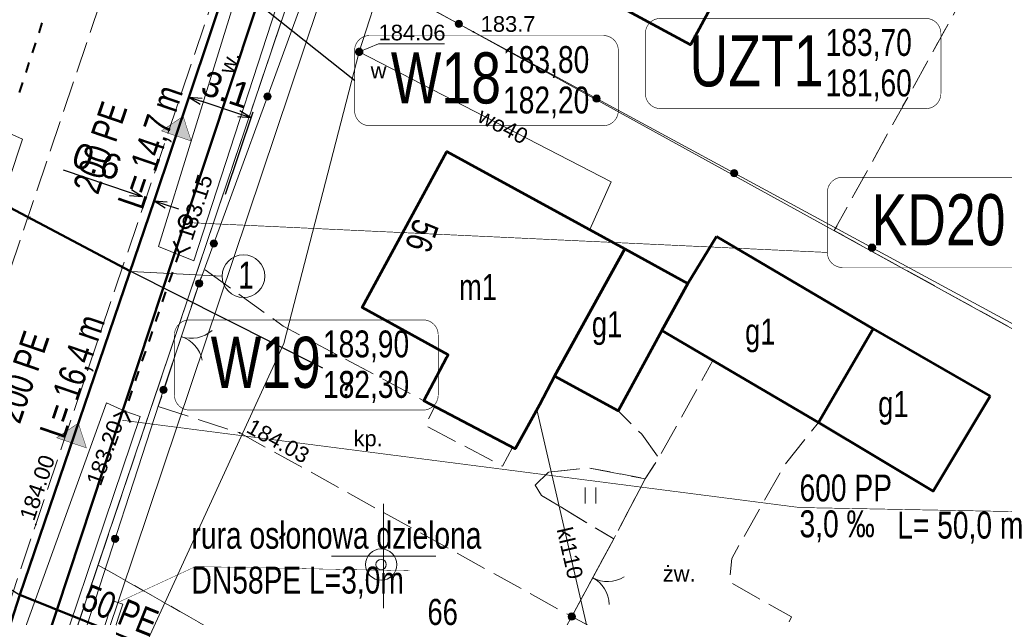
# Model space of a CAD drawing. Header units: metres. Extents: x 7482748 to 7484637, y 5684406 to 5687014.
# Tile 147 of 180: x 7483533 to 7483580, y 5686497 to 5686526. Entities that reach past the tile are written whole.
import ezdxf
from ezdxf.enums import TextEntityAlignment as Align
from ezdxf.lldxf.tags import DXFTag

# ---------------------------------------------------------------- set-up
doc = ezdxf.new("R2010")
doc.units = ezdxf.units.M
doc.header["$MEASUREMENT"] = 0
for name, pattern in [('1', [1.5, 1, -0.5]), ('KTJZ01_500', [2, 1.5, -0.5]), ('l217_500', [2, 1.5, -0.5]), ('l218_500', [1, 0.5, -0.5]), ('PTTU_500', [1.5, 1, -0.5])]:
    doc.linetypes.add(name, pattern=pattern)
for name, color, linetype, lineweight in [('.domiar', 250, 'Continuous', 9), ('.k deszczowa', 200, 'Continuous', 50), ('.ks tłoczny', 104, 'Continuous', 50), ('_Dzialki', 7, 'Continuous', 0), ('_Dzialki_opis', 7, 'Continuous', 0), ('_Kontury', 7, 'Continuous', 0), ('_Podzial_sekcyjny_krzyze', 7, '1', 13), ('_Uzytki', 7, 'Continuous', 0), ('BUIB05_01', 7, 'Continuous', 40), ('EGB_Adres', 7, 'Continuous', 0), ('EGB_Budynek', 7, 'Continuous', 0), ('EGB_Budynek_opis', 7, 'Continuous', 0), ('GES__SUUS13_P', 7, 'Continuous', 13), ('GES__SUUS25_WP', 7, 'Continuous', 13), ('KTOK02', 7, 'KTOK02_500', 13), ('KTOK05_01', 7, 'Continuous', 13), ('PTTU04_P', 7, 'Continuous', 13), ('RTPW01_P', 7, 'Continuous', 0), ('RTPW02_P', 7, 'Continuous', 0)]:
    doc.layers.add(name, color=color, linetype=linetype, lineweight=lineweight)
for name, color, linetype, lineweight, true_color in [('GES__SUPK_01_pL', 7, 'Continuous', 13, 0x803300), ('GES__SUPS01_08L', 5, 'Continuous', 13, 0x0000ff), ('GES__SUPS01_08P', 5, 'Continuous', 13, 0x0000ff), ('GES__SUPT_pL', 7, 'Continuous', 13, 0xff9100), ('GES__SUPW_01_pL', 5, 'Continuous', 13, 0x0000ff)]:
    doc.layers.add(name, color=color, linetype=linetype, lineweight=lineweight, true_color=true_color)
for name, color, linetype, lineweight, true_color, transparency in [('GES__SUPK_01_pT', 7, 'Continuous', 13, 0x803300, 0.25), ('GES__SUPS01_08G', 5, 'Continuous', 13, 0x0000ff, 0.25), ('GES__SUPW_01_pT', 5, 'Continuous', 13, 0x0000ff, 0.25)]:
    doc.layers.add(name, color=color, linetype=linetype, lineweight=lineweight, true_color=true_color, transparency=transparency)
for name, color, linetype, lineweight, transparency in [('GES__SUUS_ET_08T', 7, 'Continuous', 13, 0.25), ('KTJZ01_O', 7, 'KTJZ01_500', 13, 0.5), ('KTPL01_O', 7, 'KTJZ01_500', 13, 0.5), ('KTPL01_T', 7, 'Continuous', 13, 0.25), ('PTRW02_O', 7, 'Continuous', 13, 0.5), ('PTRW02_T', 7, 'Continuous', 13, 0.25), ('PTTU04_O', 7, 'PTTU_500', 13, 0.5), ('RTPW01_G', 7, 'Continuous', 13, 0.25), ('RTPW02_G', 7, 'Continuous', 13, 0.25)]:
    doc.layers.add(name, color=color, linetype=linetype, lineweight=lineweight, transparency=transparency)
doc.layers.add('IS_kanalizacja_sanitarna', color=7, linetype='SOLID', true_color=0x000000)
doc.layers.add('IS_Opisy_działek_Net', color=7, linetype='SOLID', true_color=0x000000)
doc.layers.add('IS_Węzeł_sieci_kanalizacyjnej_-_opisy', color=7, linetype='Continuous')
doc.styles.get("Standard").update_dxf_attribs({"font": 'simplex.shx', "width": 0.75})
doc.styles.add('STYL_ARIAL', font='simplex.shx', dxfattribs={"width": 0.75, "oblique": 0.1})
doc.styles.add('Style-Arial', font='arial.ttf')
doc.linetypes.add('KTOK02_500', pattern='A,0.5,[117,IS_LineDef.shx,S=0.01,R=0,X=0,Y=0],0.5', length=1)
tags = doc.linetypes.add('SOLID', pattern=[10, 10, 0]).pattern_tags.tags
tags[6:7] = [DXFTag(74, 4), DXFTag(75, 0), DXFTag(340, '0'), DXFTag(46, 0.0), DXFTag(50, 0.0), DXFTag(44, 0.0), DXFTag(45, 0.0)]
tags[4:5] = [DXFTag(74, 4), DXFTag(75, 0), DXFTag(340, '0'), DXFTag(46, 0.0), DXFTag(50, 0.0), DXFTag(44, 0.0), DXFTag(45, 0.0)]
doc.dimstyles.get("Standard").update_dxf_attribs({"dimtxt": 0.18, "dimasz": 0.18, "dimexe": 0.18, "dimexo": 0.0625, "dimgap": 0.09, "dimtad": 0, "dimtih": 1, "dimtoh": 1, "dimdec": 4, "dimzin": 0, "dimdsep": 46, "dimtxsty": 'Standard', "dimcen": 0.09, "dimadec": 0, "dimazin": 0, "dimtfac": 1, "dimtdec": 4, "dimtofl": 0, "dimtmove": 0, "dimatfit": 3, "dimfxl": 0, "dimtolj": 1, "dimtzin": 0, "dimarcsym": 0})

# ---------------------------------------------------------------- blocks, each defined once
blk = doc.blocks.new('SUUS13')
at = {"layer": 'GES__SUUS13_P', "linetype": 'Continuous', "lineweight": 13}
for radius in [0.75, 0.25]:
    blk.add_circle((0, 0), radius, dxfattribs=at)
blk = doc.blocks.new('SUUS25_115')
at = {"layer": 'GES__SUUS25_WP', "linetype": 'Continuous', "lineweight": 13}
h = blk.add_hatch(color=256, dxfattribs=at)
edge = h.paths.add_edge_path()
edge.add_arc((0, 0), 0.2, 0, 360)
blk = doc.blocks.new('RTPW01_2')
at = {"layer": 'RTPW01_P', "linetype": 'Continuous', "lineweight": 0}
h = blk.add_hatch(color=256, dxfattribs=at)
edge = h.paths.add_edge_path()
edge.add_arc((0, 0), 0.045, 0, 360)
blk = doc.blocks.new('SUPS01')
at = {"layer": 'GES__SUPS01_08P', "linetype": 'Continuous', "lineweight": 13}
h = blk.add_hatch(color=256, dxfattribs=at)
edge = h.paths.add_edge_path()
edge.add_arc((0, 0), 0.045, 0, 360)
blk = doc.blocks.new('RTPW01_3')
at = {"layer": 'RTPW02_P', "linetype": 'Continuous', "lineweight": 0}
h = blk.add_hatch(color=256, dxfattribs=at)
edge = h.paths.add_edge_path()
edge.add_arc((0, 0), 0.045, 0, 360)
blk = doc.blocks.new('PTTU04_1')
at = {"layer": 'PTTU04_P', "linetype": 'Continuous', "lineweight": 13}
for p, q in [((-0.25, 0.38), (-0.25, -0.38)), ((0.25, 0.38), (0.25, -0.38))]:
    blk.add_line(p, q, dxfattribs=at)
blk = doc.blocks.new('TerminatorOpen_0.5')
at = {"color": 0, "linetype": 'ByBlock', "lineweight": -2}
for q in [(-1, 0.25), (-1, 0), (-1, -0.25)]:
    blk.add_line((0, 0), q, dxfattribs=at)
blk = doc.blocks.new('*D537')
at = {"layer": '.domiar', "color": 0, "linetype": 'Continuous', "lineweight": -2, "transparency": 16777216}
for p, q in [((7483539.455, 5686518.327), (7483540.775, 5686522.267)), ((7483543.074, 5686521.18), (7483541.258, 5686521.788)), ((7483542.428, 5686517.331), (7483543.748, 5686521.271))]:
    blk.add_line(p, q, dxfattribs=at)
at = {"layer": 'Defpoints', "color": 0, "linetype": 'Continuous', "transparency": 16777216}
for p in [(7483540.68, 5686521.982), (7483539.36, 5686518.043), (7483542.332, 5686517.047)]:
    blk.add_point(p, dxfattribs=at)
at = {"layer": '.domiar', "color": 0, "linetype": 'Continuous', "lineweight": -2, "transparency": 16777216, "xscale": 0.61, "yscale": 0.61, "zscale": 0.61}
for p, rotation in [((7483540.68, 5686521.982), 161.4755567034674), ((7483543.652, 5686520.986), 341.4755567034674)]:
    blk.add_blockref('TerminatorOpen_0.5', p, dxfattribs=dict(at, rotation=rotation))
at = {"layer": '.domiar', "color": 0, "linetype": 'Continuous', "transparency": 16777216, "insert": (7483542.456, 5686522.35), "char_height": 1.2, "attachment_point": 5, "rotation": 341.4756, "style": 'Style-Arial'}
blk.add_mtext('\\A1;3.1', dxfattribs=at)
blk = doc.blocks.new('*D546')
at = {"layer": '.domiar', "color": 0, "linetype": 'Continuous', "lineweight": -2, "transparency": 16777216}
for p, q in [((7483537.882, 5686517.398), (7483534.665, 5686518.48)), ((7483539.594, 5686516.821), (7483540.172, 5686516.627))]:
    blk.add_line(p, q, dxfattribs=at)
at = {"layer": 'Defpoints', "color": 0, "linetype": 'Continuous', "transparency": 16777216}
for p in [(7483538.46, 5686517.203), (7483538.46, 5686517.203), (7483539.016, 5686517.016)]:
    blk.add_point(p, dxfattribs=at)
at = {"layer": '.domiar', "color": 0, "linetype": 'Continuous', "lineweight": -2, "transparency": 16777216, "xscale": 0.61, "yscale": 0.61, "zscale": 0.61}
for p, rotation in [((7483538.46, 5686517.203), 341.3973976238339), ((7483539.016, 5686517.016), 161.3973976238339)]:
    blk.add_blockref('TerminatorOpen_0.5', p, dxfattribs=dict(at, rotation=rotation))
at = {"layer": '.domiar', "color": 0, "linetype": 'Continuous', "transparency": 16777216, "insert": (7483536.276, 5686518.901), "char_height": 1.2, "attachment_point": 5, "rotation": 341.3974, "style": 'Style-Arial'}
blk.add_mtext('\\A1;0.6', dxfattribs=at)

msp = doc.modelspace()

# ---------------------------------------------------------------- hatches: boundary and pattern name
at = {"layer": 'IS_kanalizacja_sanitarna', "linetype": 'Continuous', "ltscale": 0.01}
for points in [[(7483540.39998, 5686521.06814), (7483539.36706, 5686520.36416), (7483540.78658, 5686519.87943)], [(7483535.38015, 5686506.3678), (7483534.34724, 5686505.66382), (7483535.76675, 5686505.17909)]]:
    msp.add_hatch(color=256, dxfattribs=at).paths.add_polyline_path(points)
at = {"layer": 'KTOK05_01', "linetype": 'Continuous', "lineweight": 13}
h = msp.add_hatch(color=256, dxfattribs=at)
edge = h.paths.add_edge_path()
edge.add_arc((7483553.60422, 5686525.487), 0.175, 0, 360)
h = msp.add_hatch(color=256, dxfattribs=at)
edge = h.paths.add_edge_path()
edge.add_arc((7483544.43844, 5686522.01464), 0.175, 0, 360)
h = msp.add_hatch(color=256, dxfattribs=at)
edge = h.paths.add_edge_path()
edge.add_arc((7483560.19847, 5686521.91407), 0.175, 0, 360)
h = msp.add_hatch(color=256, dxfattribs=at)
edge = h.paths.add_edge_path()
edge.add_arc((7483566.79272, 5686518.34114), 0.175, 0, 360)
h = msp.add_hatch(color=256, dxfattribs=at)
edge = h.paths.add_edge_path()
edge.add_arc((7483541.86689, 5686514.96928), 0.175, 0, 360)
h = msp.add_hatch(color=256, dxfattribs=at)
edge = h.paths.add_edge_path()
edge.add_arc((7483573.38698, 5686514.76822), 0.175, 0, 360)
h = msp.add_hatch(color=256, dxfattribs=at)
edge = h.paths.add_edge_path()
edge.add_arc((7483541.17, 5686513.06), 0.175, 0, 360)
h = msp.add_hatch(color=256, dxfattribs=at)
edge = h.paths.add_edge_path()
edge.add_arc((7483539.46, 5686507.96), 0.175, 0, 360)
h = msp.add_hatch(color=256, dxfattribs=at)
edge = h.paths.add_edge_path()
edge.add_arc((7483537.14409, 5686500.82652), 0.175, 0, 360)
h = msp.add_hatch(color=256, dxfattribs=at)
edge = h.paths.add_edge_path()
edge.add_arc((7483559.01, 5686497.1), 0.175, 0, 360)

# ---------------------------------------------------------------- linework, layer by layer
at = {"layer": '.domiar', "linetype": 'Continuous'}
msp.add_line((7483532.57298, 5686498.14781), (7483533.20917, 5686499.85805), dxfattribs=at)
msp.add_lwpolyline([(7483537.89116, 5686513.62856), (7483542.26873, 5686513.40627)], dxfattribs=at)
at = {"layer": '.domiar', "linetype": 'Continuous', "lineweight": 20}
msp.add_lwpolyline([(7483537.03355, 5686497.85103), (7483536.09991, 5686495.00001), (7483536.57508, 5686494.84441), (7483537.50872, 5686497.69543), (7483537.03355, 5686497.85103)], dxfattribs=at)
at = {"layer": '.domiar', "linetype": 'Continuous'}
msp.add_circle((7483543.29, 5686513.40627), 1.02127, dxfattribs=at)
at = {"layer": '.k deszczowa', "linetype": 'Continuous'}
for points in [[(7483555.7969, 5686562.15471), (7483540.51956, 5686516.06462)], [(7483540.51956, 5686516.06462), (7483524.83956, 5686468.63408)]]:
    msp.add_lwpolyline(points, dxfattribs=at)
msp.add_ellipse((7483540.50489, 5686516.02024), major_axis=(0.315, 0), ratio=1, dxfattribs=at)
at = {"layer": '.ks tłoczny', "color": 111, "linetype": 'Continuous', "true_color": 0x70ffb8}
for points in [[(7483539.01604, 5686517.01603), (7483539.01604, 5686517.01603), (7483539.01604, 5686517.01603), (7483545.12812, 5686535.25726), (7483546.59403, 5686539.97377)], [(7483520.5619, 5686522.78976), (7483537.86417, 5686513.64283)], [(7483539.01604, 5686517.01603), (7483532.57298, 5686498.14781), (7483528.59305, 5686485.74461), (7483524.06285, 5686471.15079), (7483517.4639, 5686451.301), (7483517.4639, 5686451.301), (7483513.19053, 5686438.59386), (7483506.80338, 5686419.9052), (7483503.67491, 5686410.75136), (7483489.19771, 5686367.92381), (7483488.55879, 5686366.36971), (7483487.69105, 5686359.59365), (7483481.55397, 5686341.5735), (7483479.339, 5686335.06975), (7483478.08149, 5686331.37736), (7483471.44464, 5686310.91538), (7483469.74193, 5686304.9671), (7483455.28388, 5686263.28755), (7483450.42845, 5686249.12706), (7483447.14669, 5686239.55607), (7483444.38858, 5686231.83101), (7483432.0435, 5686195.45156)]]:
    msp.add_lwpolyline(points, dxfattribs=at)
at = {"layer": '.ks tłoczny', "linetype": 'Continuous'}
msp.add_lwpolyline([(7483532.57298, 5686498.14781), (7483545.20331, 5686493.06209)], dxfattribs=at)
at = {"layer": '_Dzialki', "color": 96, "linetype": 'Continuous', "true_color": 0x008000, "flags": 128}
for points in [[(7483533.19, 5686490.27), (7483546.4, 5686529.47)], [(7483593.21, 5686503.67), (7483546.4, 5686529.47)]]:
    msp.add_lwpolyline(points, dxfattribs=at)
at = {"layer": '_Kontury', "color": 96, "linetype": 'l217_500', "true_color": 0x008000, "flags": 128}
for points in [[(7483583.79, 5686537.73), (7483571.58, 5686515.59)], [(7483546.4, 5686529.47), (7483536.33, 5686499.57)], [(7483571.58, 5686515.59), (7483593.21, 5686503.67)], [(7483536.33, 5686499.57), (7483533.19, 5686490.27)], [(7483570.26, 5686480.29), (7483536.33, 5686499.57)]]:
    msp.add_lwpolyline(points, dxfattribs=at)
at = {"layer": '_Podzial_sekcyjny_krzyze', "linetype": 'Continuous'}
for p, q in [((7483550, 5686497.5), (7483550, 5686502.5)), ((7483547.5, 5686500), (7483552.5, 5686500))]:
    msp.add_line(p, q, dxfattribs=at)
at = {"layer": '_Uzytki', "color": 96, "linetype": 'l218_500', "true_color": 0x008000, "flags": 128}
for points in [[(7483583.79, 5686537.73), (7483571.58, 5686515.59)], [(7483546.4, 5686529.47), (7483536.33, 5686499.57)], [(7483571.58, 5686515.59), (7483593.21, 5686503.67)], [(7483536.33, 5686499.57), (7483533.19, 5686490.27)], [(7483536.33, 5686499.57), (7483570.26, 5686480.29)]]:
    msp.add_lwpolyline(points, dxfattribs=at)
at = {"layer": 'BUIB05_01', "linetype": 'Continuous', "lineweight": 40}
for p, q in [((7483533.5, 5686525.06), (7483533.65, 5686525.54)), ((7483533.19, 5686524.11), (7483533.34, 5686524.59)), ((7483532.88, 5686523.16), (7483533.03, 5686523.64)), ((7483532.57, 5686522.21), (7483532.72, 5686522.69)), ((7483540.21, 5686514.54), (7483539.95, 5686515.08)), ((7483540.21, 5686514.54), (7483540.75, 5686514.8)), ((7483540.21, 5686514.54), (7483540.05, 5686514.07)), ((7483539.89, 5686513.59), (7483539.72, 5686513.12)), ((7483539.56, 5686512.65), (7483539.4, 5686512.17)), ((7483539.24, 5686511.7), (7483539.08, 5686511.23)), ((7483538.92, 5686510.76), (7483538.75, 5686510.28)), ((7483538.59, 5686509.81), (7483538.43, 5686509.34)), ((7483538.27, 5686508.86), (7483538.11, 5686508.39)), ((7483537.94, 5686507.92), (7483537.78, 5686507.44)), ((7483537.61, 5686506.94), (7483537.07, 5686506.68)), ((7483537.62, 5686506.97), (7483537.61, 5686506.94)), ((7483537.61, 5686506.94), (7483537.87, 5686506.4))]:
    msp.add_line(p, q, dxfattribs=at)
at = {"layer": 'EGB_Budynek', "color": 7, "linetype": 'Continuous', "lineweight": 53, "flags": 128}
for points in [[(7483566.6, 5686528.01), (7483564.69, 5686524.48), (7483559.28, 5686527.42), (7483561.22, 5686530.93), (7483566.6, 5686528.01)], [(7483561.55, 5686514.72), (7483558.19, 5686508.61), (7483557.46, 5686507.24), (7483556.3, 5686505.14), (7483551.93, 5686507.44), (7483553.03, 5686509.52), (7483553.09, 5686509.64), (7483548.97, 5686511.9), (7483553.03, 5686519.38), (7483561.55, 5686514.72)], [(7483565.94, 5686515.3), (7483573.45, 5686510.88), (7483570.82, 5686506.4), (7483563.33, 5686510.81), (7483564.57, 5686513.06), (7483565.94, 5686515.3)], [(7483564.57, 5686513.06), (7483563.33, 5686510.81), (7483561.23, 5686506.95), (7483558.19, 5686508.61), (7483561.55, 5686514.72), (7483564.57, 5686513.06)], [(7483579.04, 5686507.65), (7483576.31, 5686503.11), (7483570.82, 5686506.4), (7483573.45, 5686510.88), (7483579.04, 5686507.65)]]:
    msp.add_lwpolyline(points, dxfattribs=at)
at = {"layer": 'GES__SUPK_01_pL', "linetype": 'Continuous', "lineweight": 13}
msp.add_line((7483561.07, 5686490.82), (7483557.34, 5686507.02), dxfattribs=at)
at = {"layer": 'GES__SUPS01_08L', "linetype": 'Continuous', "lineweight": 13, "flags": 128}
msp.add_lwpolyline([(7483548.83, 5686524.15), (7483549.76, 5686524.53), (7483552.92, 5686524.53)], dxfattribs=at)
at = {"layer": 'GES__SUPT_pL', "linetype": 'Continuous', "lineweight": 13, "flags": 128}
msp.add_lwpolyline([(7483522.98, 5686454.14), (7483528.53, 5686471.34), (7483534.04, 5686488.12), (7483547.56, 5686528.38), (7483553.21, 5686545.61), (7483555.78, 5686553.93)], dxfattribs=at)
at = {"layer": 'GES__SUPW_01_pL', "linetype": 'Continuous', "lineweight": 13, "flags": 128}
for points in [[(7483510.9, 5686410.15), (7483515.85, 5686421.43), (7483519.73, 5686433.69), (7483525.34, 5686450.51), (7483527.25, 5686454.88), (7483533.06, 5686472.26), (7483529.64, 5686474), (7483532.44, 5686480.63), (7483537.65, 5686493.68), (7483545.23, 5686510.18), (7483548.83, 5686524.15), (7483552.33, 5686534.99), (7483552.59, 5686539.85), (7483558.86, 5686554.9)], [(7483559.87, 5686515.64), (7483560.9, 5686517.93), (7483548.83, 5686524.15)]]:
    msp.add_lwpolyline(points, dxfattribs=at)
at = {"layer": 'IS_kanalizacja_sanitarna', "linetype": 'Continuous', "ltscale": 0.01, "const_width": 0.02}
for points in [[(7483540.39998, 5686521.06814), (7483539.36706, 5686520.36416), (7483540.78658, 5686519.87943), (7483540.39998, 5686521.06814)], [(7483532.99546, 5686516.10288), (7483533.08893, 5686516.27969)], [(7483537.41578, 5686513.76606), (7483537.50925, 5686513.94287)], [(7483535.38015, 5686506.3678), (7483534.34724, 5686505.66382), (7483535.76675, 5686505.17909), (7483535.38015, 5686506.3678)]]:
    msp.add_lwpolyline(points, dxfattribs=at)
at = {"layer": 'IS_Opisy_działek_Net', "linetype": 'Continuous', "ltscale": 0.01, "const_width": 0.02}
msp.add_lwpolyline([(7483537.27113, 5686497.77323), (7483540.99596, 5686499.4972), (7483551.24728, 5686499.29571)], dxfattribs=at)
at = {"layer": 'IS_Węzeł_sieci_kanalizacyjnej_-_opisy', "color": 18, "linetype": 'SOLID', "ltscale": 0.01, "true_color": 0x000000}
for points in [[(7483548.61052, 5686522.77377), (7483542.61263, 5686527.5478)], [(7483547.09397, 5686509.00183), (7483537.86417, 5686513.64213)], [(7483523.85838, 5686503.42974), (7483532.57298, 5686498.14712)]]:
    msp.add_lwpolyline(points, dxfattribs=at)
at = {"layer": 'IS_Węzeł_sieci_kanalizacyjnej_-_opisy', "color": 18, "linetype": 'SOLID', "ltscale": 0.01, "true_color": 0x000000, "const_width": 0.03}
for points in [[(7483563.25616, 5686521.43205), (7483575.96616, 5686521.43205, 0.414214), (7483576.68616, 5686522.15205), (7483576.68616, 5686525.03205, 0.414214), (7483575.96616, 5686525.75205), (7483563.25616, 5686525.75205, 0.414214), (7483562.53616, 5686525.03205), (7483562.53616, 5686522.15205, 0.414214), (7483563.25616, 5686521.43205)], [(7483549.33052, 5686520.61377), (7483560.52052, 5686520.61377, 0.414214), (7483561.24052, 5686521.33377), (7483561.24052, 5686524.21377, 0.414214), (7483560.52052, 5686524.93377), (7483549.33052, 5686524.93377, 0.414214), (7483548.61052, 5686524.21377), (7483548.61052, 5686521.33377, 0.414214), (7483549.33052, 5686520.61377)], [(7483540.70397, 5686506.99183), (7483551.89397, 5686506.99183, 0.414214), (7483552.61397, 5686507.71183), (7483552.61397, 5686510.59183, 0.414214), (7483551.89397, 5686511.31183), (7483540.70397, 5686511.31183, 0.414214), (7483539.98397, 5686510.59183), (7483539.98397, 5686507.71183, 0.414214), (7483540.70397, 5686506.99183)]]:
    msp.add_lwpolyline(points, format="xyb", dxfattribs=at)
at = {"layer": 'IS_Węzeł_sieci_kanalizacyjnej_-_opisy', "color": 200, "linetype": 'SOLID', "ltscale": 0.01, "const_width": 0.03}
msp.add_lwpolyline([(7483571.97047, 5686513.82181), (7483584.68047, 5686513.82181, 0.414214), (7483585.40047, 5686514.54181), (7483585.40047, 5686517.42181, 0.414214), (7483584.68047, 5686518.14181), (7483571.97047, 5686518.14181, 0.414214), (7483571.25047, 5686517.42181), (7483571.25047, 5686514.54181, 0.414214), (7483571.97047, 5686513.82181)], format="xyb", dxfattribs=at)
for points in [[(7483571.25047, 5686514.54181), (7483540.65077, 5686515.97201)], [(7483537.48843, 5686506.504), (7483569.91803, 5686502.3236), (7483580.45211, 5686502.12432)]]:
    msp.add_lwpolyline(points, dxfattribs=at)
at = {"layer": 'KTJZ01_O', "linetype": 'KTJZ01_500', "lineweight": 13, "flags": 128}
for points in [[(7483197.91, 5685647.78), (7483191.3, 5685645.21), (7483187.04, 5685652.01), (7483182.78, 5685658.81), (7483173.01, 5685674.4), (7483160.42, 5685696.27), (7483153.69, 5685714.72), (7483149.66, 5685738.88), (7483150.14, 5685742.97), (7483152.18, 5685766.74), (7483152.64, 5685773.87), (7483156.88, 5685789.66), (7483160.03, 5685797.82), (7483165.63, 5685808.56), (7483171.47, 5685814.85), (7483176.12, 5685820.16), (7483191.38, 5685837.95), (7483216.44, 5685866.07), (7483238.67, 5685890.6), (7483242.86, 5685894.87), (7483263.91, 5685918.34), (7483290.28, 5685947.07), (7483315.51, 5685974.43), (7483346.16, 5686007.45), (7483367.58, 5686031.19), (7483372.66, 5686037.59), (7483378.07, 5686044.41), (7483383.78, 5686055), (7483386.81, 5686063.17), (7483391.06, 5686075.79), (7483392.94, 5686081.53), (7483394.38, 5686081.91), (7483397.17, 5686082.85), (7483401.23, 5686082.98), (7483404.7, 5686083), (7483407.11, 5686083.92), (7483410.43, 5686086.41), (7483412.08, 5686088.69), (7483412.96, 5686091.17), (7483413.79, 5686094.46), (7483412.71, 5686099.4), (7483411.05, 5686100.85), (7483407.94, 5686103.18), (7483405.29, 5686104.69), (7483403.35, 5686106.28), (7483402.57, 5686107.54), (7483401.86, 5686108.47), (7483403.54, 5686113.11), (7483404.07, 5686113.93), (7483409.52, 5686129.91), (7483416.09, 5686150.36), (7483420.49, 5686164.15), (7483421.47, 5686167.05), (7483423.62, 5686173.38), (7483428.4, 5686186.8), (7483437.81, 5686215.26), (7483441.02, 5686225.03), (7483450.09, 5686253.79), (7483453.73, 5686263.28), (7483459.39, 5686280.61), (7483466.44, 5686301.37), (7483471.25, 5686316.24), (7483473.9, 5686323.17), (7483478.13, 5686336.85), (7483485.37, 5686356.93), (7483492.13, 5686378.36), (7483498.67, 5686398.43), (7483502.19, 5686408.5), (7483505.2, 5686417.38), (7483513.05, 5686441.11), (7483516.25, 5686450.23), (7483530.52, 5686493.07), (7483533.34, 5686501.51), (7483543.47, 5686531.52), (7483557.14, 5686572.33), (7483559.91, 5686580.46), (7483570.16, 5686610.95), (7483575.71, 5686628.68), (7483581.26, 5686643.91), (7483583.2, 5686649.41), (7483591.35, 5686674.28), (7483597.45, 5686691.67), (7483602.2, 5686705.71), (7483616.93, 5686750.38), (7483619.53, 5686757.95), (7483621.36, 5686763.29), (7483634.9, 5686799.43), (7483640.84, 5686811.96)], [(7483613.29, 5686753.85), (7483610.52, 5686745.34), (7483597.42, 5686707.23), (7483592.84, 5686693.63), (7483586.65, 5686674.57), (7483578.94, 5686652.57), (7483576.44, 5686645.6), (7483570.92, 5686629.39), (7483565.29, 5686612), (7483555.03, 5686581.98), (7483552.34, 5686573.92), (7483538.5, 5686532.62), (7483528.43, 5686502.82), (7483525.69, 5686494.44), (7483511.5, 5686452.13), (7483508.06, 5686441.86), (7483500.41, 5686418.93), (7483497.52, 5686410.47), (7483493.78, 5686400.09), (7483487.22, 5686379.91), (7483478.75, 5686354.53), (7483473.28, 5686338.58), (7483466.59, 5686318.01), (7483461.2, 5686301.98), (7483454.76, 5686282.03), (7483448.77, 5686264.59), (7483445.69, 5686255.08), (7483445.07, 5686253.25), (7483443.78, 5686249.4), (7483442.67, 5686246.12), (7483436.06, 5686226.36), (7483432.79, 5686216.79), (7483423.48, 5686188.39), (7483415.91, 5686165.55), (7483411.29, 5686151.94), (7483403.43, 5686128.74), (7483397.27, 5686110.49), (7483396.29, 5686107.6), (7483389.25, 5686086.41), (7483386.32, 5686077.5), (7483382.09, 5686064.87), (7483379.33, 5686057.56), (7483373.91, 5686047.4), (7483368.95, 5686041.13), (7483363.52, 5686034.43), (7483341.98, 5686010.31), (7483311.83, 5685977.83), (7483286.59, 5685950.4), (7483260.12, 5685921.63), (7483238.78, 5685898.43), (7483234.43, 5685893.44), (7483212.81, 5685869.61), (7483187.54, 5685841.24), (7483162.41, 5685812.7), (7483151.44, 5685800.65), (7483147.59, 5685795.21)]]:
    msp.add_lwpolyline(points, dxfattribs=at)
at = {"layer": 'KTOK02', "linetype": 'Continuous', "lineweight": 13}
for p, q in [((7483541.17, 5686513.06), (7483539.46, 5686507.96)), ((7483561.02, 5686500.82), (7483559.01, 5686497.1))]:
    msp.add_line(p, q, dxfattribs=at)
for centre, start, end in [((7483540.79, 5686511.93), 251.46, 311.46), ((7483539.84, 5686509.09), 11.46, 71.46), ((7483559.3, 5686497.64), 1.62, 61.62), ((7483560.73, 5686500.28), 241.62, 301.62)]:
    msp.add_arc(centre, 1.5, start, end, dxfattribs=at)
at = {"layer": 'KTOK05_01', "linetype": 'Continuous', "lineweight": 13}
for p, q in [((7483547.01, 5686529.06), (7483541.17, 5686513.06)), ((7483539.46, 5686507.96), (7483533.6, 5686489.91)), ((7483549.96, 5686480.87), (7483559.01, 5686497.1))]:
    msp.add_line(p, q, dxfattribs=at)
at = {"layer": 'KTOK05_01', "linetype": 'Continuous', "lineweight": 13, "flags": 128}
msp.add_lwpolyline([(7483547.01, 5686529.06), (7483554.3, 5686525.11), (7483598.39, 5686501.22)], dxfattribs=at)
at = {"layer": 'KTOK05_01', "linetype": 'Continuous', "lineweight": 13}
for centre in [(7483553.6, 5686525.49), (7483544.44, 5686522.01), (7483560.2, 5686521.91), (7483566.79, 5686518.34), (7483541.87, 5686514.97), (7483573.39, 5686514.77), (7483541.17, 5686513.06), (7483539.46, 5686507.96), (7483537.14, 5686500.83), (7483559.01, 5686497.1)]:
    msp.add_circle(centre, 0.175, dxfattribs=at)
at = {"layer": 'KTPL01_O', "linetype": 'KTJZ01_500', "lineweight": 13, "flags": 128}
for points in [[(7483539.21, 5686507.16), (7483543.11, 5686505.9), (7483559.01, 5686497.1), (7483561.02, 5686500.82), (7483557.56, 5686502.9), (7483557.26, 5686503.4), (7483557.9, 5686504.01), (7483559.8, 5686504.23), (7483562.53, 5686503.7), (7483563.18, 5686504.71), (7483562.36, 5686505.83), (7483561.23, 5686506.95), (7483558.19, 5686508.61), (7483556.3, 5686505.14), (7483556.18, 5686505.2), (7483555.7, 5686504.3), (7483551.99, 5686506.26), (7483552.46, 5686507.16), (7483551.93, 5686507.44), (7483545.19, 5686511.01), (7483541.39, 5686513.76), (7483539.21, 5686507.16)], [(7483559.01, 5686497.1), (7483567.21, 5686492.71), (7483569.54, 5686497.08), (7483566.57, 5686498.76), (7483566.67, 5686499.88), (7483569.18, 5686504.33), (7483570.82, 5686506.4), (7483565.77, 5686509.37), (7483563.18, 5686504.71), (7483562.53, 5686503.7), (7483561.02, 5686500.82), (7483559.01, 5686497.1)]]:
    msp.add_lwpolyline(points, close=True, dxfattribs=at)
at = {"layer": 'PTRW02_O', "linetype": 'Continuous', "lineweight": 13, "flags": 128}
for points in [[(7483539.22, 5686514.83), (7483540.92, 5686514.14), (7483545.94, 5686529.61), (7483547.54, 5686534.2), (7483545.81, 5686534.7), (7483544.05, 5686530.46), (7483539.22, 5686514.83)], [(7483531.95, 5686520.31), (7483530.86, 5686520.61), (7483526.92, 5686509.03), (7483528.87, 5686508.42), (7483532.7, 5686519.97), (7483531.95, 5686520.31)], [(7483537.61, 5686506.94), (7483536.73, 5686507.34), (7483530.88, 5686491.2), (7483524.06, 5686469.22), (7483525.49, 5686468.65), (7483532.83, 5686490.37), (7483538.35, 5686506.68), (7483537.61, 5686506.94)]]:
    msp.add_lwpolyline(points, close=True, dxfattribs=at)
at = {"layer": 'PTTU04_O', "linetype": 'PTTU_500', "lineweight": 13, "flags": 128}
msp.add_lwpolyline([(7483557.56, 5686502.9), (7483561.02, 5686500.82), (7483562.53, 5686503.7), (7483559.8, 5686504.23), (7483557.9, 5686504.01), (7483557.26, 5686503.4), (7483557.56, 5686502.9)], close=True, dxfattribs=at)

# ---------------------------------------------------------------- block references
at = {"layer": 'GES__SUPS01_08P', "linetype": 'Continuous', "lineweight": 13}
msp.add_blockref('SUPS01', (7483548.83, 5686524.15), dxfattribs=at)
at = {"layer": 'GES__SUUS13_P', "linetype": 'Continuous', "lineweight": 13}
msp.add_blockref('SUUS13', (7483549.88, 5686499.59), dxfattribs=at)
at = {"layer": 'GES__SUUS25_WP', "linetype": 'Continuous', "lineweight": 13, "rotation": 329.3100000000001}
msp.add_blockref('SUUS25_115', (7483548.83, 5686524.15), dxfattribs=at)
at = {"layer": 'PTTU04_P', "linetype": 'Continuous', "lineweight": 13}
msp.add_blockref('PTTU04_1', (7483559.91, 5686502.9), dxfattribs=at)
at = {"layer": 'RTPW01_P', "linetype": 'Continuous', "lineweight": 0}
msp.add_blockref('RTPW01_2', (7483554.3, 5686525.11), dxfattribs=at)
at = {"layer": 'RTPW02_P', "linetype": 'Continuous', "lineweight": 0}
for p in [(7483540.21, 5686514.54), (7483537.61, 5686506.94), (7483543.11, 5686505.9), (7483533.34, 5686501.51)]:
    msp.add_blockref('RTPW01_3', p, dxfattribs=at)

# ---------------------------------------------------------------- texts
at = {"layer": '.k deszczowa', "linetype": 'Continuous'}
for s, insert, char_height, attachment_point in [('\\fArial|b0|i0;KD20', (7483579.78047, 5686514.85021), 2.448, 9), ('{\\fArial|b0|i0|c238|p34;600 PP}', (7483569.91803, 5686502.5972), 1.2888, 7), ('{\\fArial|b0|i0|c238|p34;3,0 ‰}', (7483569.91803, 5686502.1868), 1.2888, 1), ('{\\fArial|b0|i0|c238|p34;L= 50,0 m}', (7483574.59514, 5686502.12432), 1.2888, 1)]:
    msp.add_mtext(s, dxfattribs=dict(at, insert=insert, char_height=char_height, attachment_point=attachment_point))
at = {"layer": '_Dzialki_opis', "color": 96, "true_color": 0x008000, "insert": (7483552.1, 5686496.68), "char_height": 1.25, "attachment_point": 7, "line_spacing_factor": 0.6, "style": 'STYL_ARIAL'}
msp.add_mtext('\\fArial|b0|i0|c238238|p39;66', dxfattribs=at)
at = {"layer": 'EGB_Adres', "insert": (7483552.67, 5686515.82), "char_height": 1.25, "attachment_point": 1, "rotation": 250.655671, "line_spacing_factor": 0.6, "style": 'STYL_ARIAL'}
msp.add_mtext('\\fArial|b0|i0|c238238|p39;56', dxfattribs=at)
at = {"layer": 'EGB_Budynek_opis', "color": 7, "char_height": 1.25, "attachment_point": 7, "line_spacing_factor": 0.6, "style": 'STYL_ARIAL'}
for s, insert in [('\\fArial|b0|i0|c238238|p39;m1', (7483553.61, 5686512.26)), ('\\fArial|b0|i0|c238238|p39;g1', (7483559.97, 5686510.1)), ('\\fArial|b0|i0|c238238|p39;g1', (7483567.31, 5686509.75)), ('\\fArial|b0|i0|c238238|p39;g1', (7483573.68, 5686506.28))]:
    msp.add_mtext(s, dxfattribs=dict(at, insert=insert))
at = {"layer": 'GES__SUPK_01_pT', "linetype": 'Continuous', "lineweight": 13, "style": 'Style-Arial'}
msp.add_text('kl110', height=0.75, rotation=282.97, dxfattribs=at).set_placement((7483558.28, 5686501.28))
at = {"layer": 'GES__SUPS01_08G', "linetype": 'Continuous', "lineweight": 13, "style": 'Style-Arial'}
msp.add_text('184.06', height=0.75, dxfattribs=at).set_placement((7483549.76, 5686524.7))
at = {"layer": 'GES__SUPW_01_pT', "linetype": 'Continuous', "lineweight": 13, "style": 'Style-Arial'}
msp.add_text('wo40', height=0.75, rotation=332.74, dxfattribs=at).set_placement((7483555.72, 5686520.6), align=Align.MIDDLE_CENTER)
at = {"layer": 'GES__SUUS_ET_08T', "linetype": 'Continuous', "lineweight": 13, "style": 'Style-Arial'}
msp.add_text('w', height=0.75, dxfattribs=at).set_placement((7483549.38, 5686522.88))
at = {"layer": 'IS_Opisy_działek_Net', "linetype": 'Continuous', "ltscale": 0.01, "char_height": 1.2888}
for s, insert, attachment_point, rotation in [('\\fArial|b0|i0;', (7483540.89081, 5686523.87389), 7, 71.1), ('\\fArial|b0|i0;', (7483540.89081, 5686523.87389), 7, 71.1), ('\\fArial|b0|i0;', (7483541.67686, 5686523.23482), 1, 71.1), ('\\fArial|b0|i0;', (7483541.67686, 5686523.23482), 1, 71.1), ('\\fArial|b0|i0;L= 14,7 m', (7483537.23408, 5686516.94965), 1, 71.1), ('{\\fArial|b0|i0|c238|p34;200 PE}', (7483536.33492, 5686517.2575), 7, 71.1), ('{\\fArial|b0|i0|c238|p34;1}', (7483543.04159, 5686514.09882), 1, 359.404696), ('\\fArial|b0|i0;L= 16,4 m', (7483533.49749, 5686505.96708), 1, 71.1), ('{\\fArial|b0|i0|c238|p34;200 PE}', (7483532.59833, 5686506.27493), 7, 71.1), ('\\fArial|b0|i0;', (7483535.44575, 5686507.92829), 7, 71.1), ('\\fArial|b0|i0;', (7483535.44575, 5686507.92829), 7, 71.1), ('\\fArial|b0|i0;', (7483536.23181, 5686507.28922), 1, 71.1), ('\\fArial|b0|i0;', (7483536.23181, 5686507.28922), 1, 71.1), ('{\\fArial|b0|i0|c238|p34;50 PE}', (7483535.43114, 5686497.47296), 7, 338.1)]:
    msp.add_mtext(s, dxfattribs=dict(at, insert=insert, attachment_point=attachment_point, rotation=rotation))
at = {"layer": 'IS_Opisy_działek_Net', "linetype": 'Continuous', "ltscale": 0.01, "insert": (7483540.80131, 5686497.96329), "char_height": 1.2888, "attachment_point": 7}
msp.add_mtext('{\\fArial|b0|i0|c238|p34;rura osłonowa dzielona\\PDN58PE L=3,0m}', dxfattribs=at)
at = {"layer": 'IS_Węzeł_sieci_kanalizacyjnej_-_opisy', "color": 18, "linetype": 'SOLID', "ltscale": 0.01, "true_color": 0x000000}
for s, insert, char_height, attachment_point in [('\\fArial|b0|i0;183,70', (7483571.16616, 5686523.71565), 1.2888, 7), ('\\fArial|b0|i0;UZT1', (7483571.06616, 5686522.46045), 2.448, 9), ('\\fArial|b0|i0;W18', (7483555.62052, 5686521.64217), 2.448, 9), ('\\fArial|b0|i0;183,80', (7483555.72052, 5686522.89737), 1.2888, 7), ('\\fArial|b0|i0;181,60', (7483571.16616, 5686523.30525), 1.2888, 1), ('\\fArial|b0|i0;181,60', (7483571.16616, 5686523.30525), 1.2888, 1), ('\\fArial|b0|i0;182,20', (7483555.72052, 5686522.48697), 1.2888, 1), ('\\fArial|b0|i0;W19', (7483546.99397, 5686508.02023), 2.448, 9), ('\\fArial|b0|i0;183,90', (7483547.09397, 5686509.27543), 1.2888, 7), ('\\fArial|b0|i0;182,30', (7483547.09397, 5686508.86503), 1.2888, 1), ('\\fArial|b0|i0;  ?  ', (7483547.09397, 5686508.86503), 1.2888, 1)]:
    msp.add_mtext(s, dxfattribs=dict(at, insert=insert, char_height=char_height, attachment_point=attachment_point))
at = {"layer": 'KTPL01_T', "linetype": 'Continuous', "lineweight": 13, "style": 'Style-Arial'}
for s, p in [('kp.', (7483548.56, 5686505.26)), ('żw.', (7483563.37, 5686498.78))]:
    msp.add_text(s, height=0.75, dxfattribs=at).set_placement(p)
at = {"layer": 'PTRW02_T', "linetype": 'Continuous', "lineweight": 13, "style": 'Style-Arial'}
msp.add_text('w.', height=0.75, rotation=69.86, dxfattribs=at).set_placement((7483542.78, 5686523.03))
at = {"layer": 'RTPW01_G', "linetype": 'Continuous', "lineweight": 13, "style": 'Style-Arial'}
msp.add_text('183.7', height=0.75, dxfattribs=at).set_placement((7483554.65, 5686525.11))
at = {"layer": 'RTPW02_G', "linetype": 'Continuous', "lineweight": 13, "style": 'Style-Arial'}
for s, rotation, p in [('183.15', 72.02, (7483540.84, 5686515.07)), ('183.20', 70.08, (7483536.45, 5686503.31)), ('184.03', 331.04, (7483543.37, 5686505.96)), ('184.00', 71.47, (7483533.26, 5686501.64))]:
    msp.add_text(s, height=0.75, rotation=rotation, dxfattribs=at).set_placement(p)

# ---------------------------------------------------------------- dimensions: what is measured, and where the dimension line sits
at = {"layer": '.domiar', "color": 7, "linetype": 'Continuous'}
dim = msp.add_linear_dim(base=(7483540.68005, 5686521.98221), p1=(7483542.33239, 5686517.04678), p2=(7483539.36005, 5686518.04272), angle=161.475557, dimstyle='Standard', override={"dimtxt": 1.2, "dimasz": 0.61, "dimexe": 0.3, "dimexo": 0.3, "dimgap": 0.3, "dimtad": 1, "dimtih": 0, "dimtoh": 0, "dimdec": 1, "dimzin": 11, "dimdsep": 0, "dimtxsty": 'Style-Arial', "dimblk": 'TerminatorOpen_0.5', "dimadec": 4, "dimazin": 3, "dimtdec": 1, "dimatfit": 1, "dimldrblk": 'TerminatorOpen_0.5', "dimfrac": 2, "dimtzin": 11}, dxfattribs=at)
dim.commit()
dim.dimension.update_dxf_attribs({"geometry": '*D537', "text_midpoint": (7483542.16622, 5686521.48424), "dimtype": 161})
dim = msp.add_aligned_dim(p1=(7483539.01604, 5686517.01603), p2=(7483538.4601, 5686517.20316), distance=0, dimstyle='Standard', override={"dimtxt": 1.2, "dimasz": 0.61, "dimexe": 0.3, "dimexo": 0.3, "dimgap": 0.3, "dimtad": 1, "dimtih": 0, "dimtoh": 0, "dimdec": 1, "dimzin": 11, "dimdsep": 0, "dimtxsty": 'Style-Arial', "dimblk": 'TerminatorOpen_0.5', "dimadec": 4, "dimazin": 3, "dimtdec": 1, "dimatfit": 1, "dimldrblk": 'TerminatorOpen_0.5', "dimfrac": 2, "dimtzin": 11}, dxfattribs=at)
dim.commit()
dim.dimension.update_dxf_attribs({"geometry": '*D546', "text_midpoint": (7483536.27577, 5686518.90138)})

doc.saveas('drawing.dxf')
